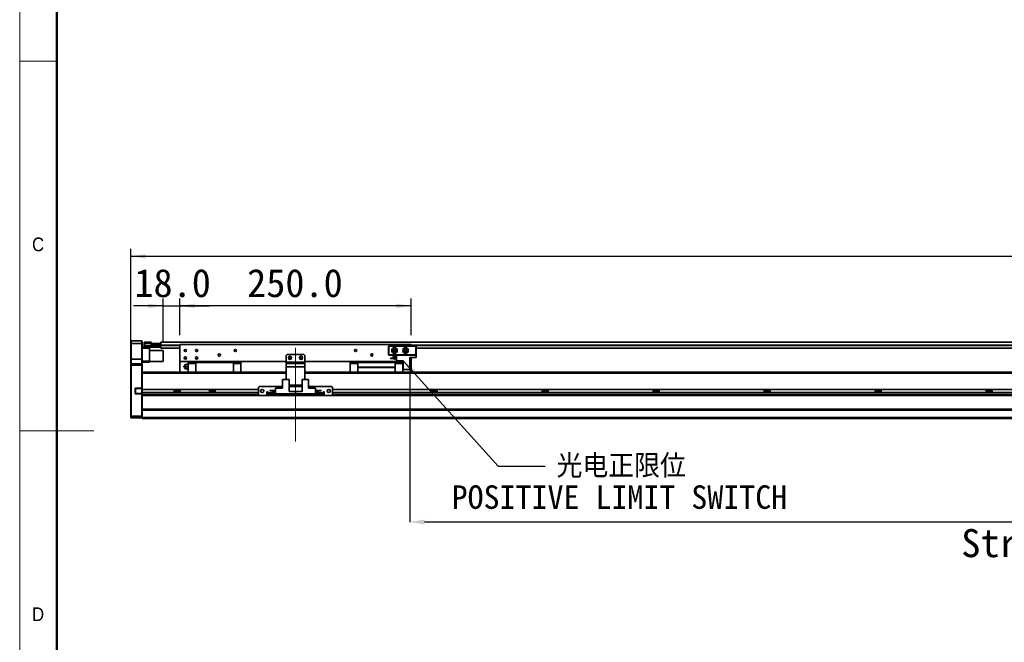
# Model space of a CAD drawing. Header units: millimetres. Extents: x 40 to 3320, y 40 to 2336.
# Tile 3 of 10: x 40 to 1105, y 959 to 1633. Entities that reach past the tile are written whole.
import ezdxf

# ---------------------------------------------------------------- set-up
doc = ezdxf.new("R2010")
doc.units = ezdxf.units.MM
doc.header["$LTSCALE"] = 8
doc.header["$PDSIZE"] = -1
doc.linetypes.add('CENTERX2', pattern=[20.32, 12.7, -2.54, 2.54, -2.54])
doc.layers.add('黑色实线', color=7, linetype='Continuous')
doc.styles.add('SLDTEXTSTYLE1', font='Gothic.ttf', dxfattribs={"width": 0.913})
doc.styles.add('SLDTEXTSTYLE8', font='txt')
doc.styles.add('SLDTEXTSTYLE9', font='txt', dxfattribs={"bigfont": 'bigfont'})
doc.dimstyles.new('SLDDIMSTYLE0', dxfattribs={"dimtxt": 30.4, "dimasz": 16, "dimexe": 0, "dimexo": 0.0625, "dimgap": 7.6, "dimtad": 2, "dimdec": 1, "dimrnd": 1e-09, "dimzin": 4, "dimdsep": 46, "dimtxsty": 'SLDTEXTSTYLE8', "dimsah": 1, "dimcen": 0.09, "dimadec": 0, "dimazin": 1, "dimtfac": 1, "dimtdec": 1, "dimtmove": 0, "dimatfit": 0, "dimfxl": 0, "dimfrac": 2, "dimtolj": 1, "dimtzin": 12, "dimarcsym": 0})
doc.dimstyles.new('SLDDIMSTYLE2', dxfattribs={"dimtxt": 0.18, "dimasz": 16, "dimexe": 0, "dimexo": 0.0625, "dimgap": 0, "dimtad": 0, "dimtih": 1, "dimtoh": 1, "dimdec": 0, "dimrnd": 1e-09, "dimzin": 0, "dimdsep": 46, "dimtxsty": 'Standard', "dimsah": 1, "dimcen": 0.09, "dimadec": 0, "dimazin": 0, "dimtfac": 16, "dimtdec": 0, "dimtofl": 0, "dimtmove": 0, "dimatfit": 3, "dimfxl": 0, "dimfrac": 2, "dimtolj": 1, "dimtzin": 0, "dimarcsym": 0})
doc.dimstyles.new('SLDDIMSTYLE5', dxfattribs={"dimtxt": 30.4, "dimasz": 16, "dimexe": 0, "dimexo": 0.0625, "dimgap": 7.6, "dimtad": 2, "dimdec": 1, "dimrnd": 1e-09, "dimzin": 4, "dimdsep": 46, "dimtxsty": 'SLDTEXTSTYLE8', "dimsah": 1, "dimcen": 0.09, "dimadec": 0, "dimazin": 1, "dimtfac": 1, "dimtdec": 1, "dimtofl": 0, "dimtmove": 0, "dimatfit": 3, "dimfxl": 0, "dimfrac": 2, "dimtolj": 1, "dimtzin": 12, "dimarcsym": 0})

# ---------------------------------------------------------------- blocks, each defined once
blk = doc.blocks.new('_D_21')
at = {"layer": '黑色实线'}
for p, q in [((160.2, 1269.2), (160.2, 1384.9)), ((2256.2, 1269.2), (2256.2, 1384.9)), ((160.2, 1376.9), (2256.2, 1376.9))]:
    blk.add_line(p, q, dxfattribs=at)
for points in [[(160.2, 1376.9), (176.2, 1374.5), (176.2, 1379.3)], [(2256.2, 1376.9), (2240.2, 1379.3), (2240.2, 1374.5)]]:
    blk.add_solid(points, dxfattribs=at)
at = {"layer": '黑色实线', "insert": (1164.7, 1416.8), "char_height": 30.4, "attachment_point": 1, "style": 'SLDTEXTSTYLE8'}
blk.add_mtext('2096.0', dxfattribs=at)
blk = doc.blocks.new('_D_22')
at = {"layer": '黑色实线'}
for p, q in [((195.2, 1284.9), (195.2, 1331.3)), ((213.2, 1291.7), (213.2, 1331.3)), ((195.2, 1323.3), (163.2, 1323.3)), ((195.2, 1323.3), (213.2, 1323.3)), ((213.2, 1323.3), (245.2, 1323.3))]:
    blk.add_line(p, q, dxfattribs=at)
for points in [[(195.2, 1323.3), (179.2, 1325.7), (179.2, 1320.9)], [(213.2, 1323.3), (229.2, 1320.9), (229.2, 1325.7)]]:
    blk.add_solid(points, dxfattribs=at)
at = {"layer": '黑色实线', "insert": (164, 1363.2), "char_height": 30.4, "attachment_point": 1, "style": 'SLDTEXTSTYLE8'}
blk.add_mtext('18.0', dxfattribs=at)
blk = doc.blocks.new('_D_23')
at = {"layer": '黑色实线'}
for p, q in [((213.2, 1291.7), (213.2, 1331.3)), ((463.2, 1291.7), (463.2, 1331.3)), ((463.2, 1323.3), (213.2, 1323.3))]:
    blk.add_line(p, q, dxfattribs=at)
for points in [[(213.2, 1323.3), (229.2, 1320.9), (229.2, 1325.7)], [(463.2, 1323.3), (447.2, 1325.7), (447.2, 1320.9)]]:
    blk.add_solid(points, dxfattribs=at)
at = {"layer": '黑色实线', "insert": (285.9, 1363.2), "char_height": 30.4, "attachment_point": 1, "style": 'SLDTEXTSTYLE8'}
blk.add_mtext('250.0', dxfattribs=at)
blk = doc.blocks.new('_D_26')
at = {"layer": 'Defpoints', "color": 0}
for p in [(461.7, 1254.5), (1921.7, 1251), (461.7, 1089.5)]:
    blk.add_point(p, dxfattribs=at)
at = {"layer": '黑色实线', "color": 0, "lineweight": -2}
for p, q in [((461.7, 1254.4), (461.7, 1089.5)), ((1921.7, 1250.9), (1921.7, 1089.5)), ((1905.7, 1089.5), (477.7, 1089.5))]:
    blk.add_line(p, q, dxfattribs=at)
at = {"layer": '黑色实线', "color": 0}
for points in [[(477.7, 1092.2), (477.7, 1086.8), (461.7, 1089.5)], [(1905.7, 1092.2), (1905.7, 1086.8), (1921.7, 1089.5)]]:
    blk.add_solid(points, dxfattribs=at)
at = {"layer": '黑色实线', "color": 0, "insert": (1213.2, 1081.9), "char_height": 30.4, "attachment_point": 2, "style": 'SLDTEXTSTYLE8'}
blk.add_mtext('\\A1;Stroke T=1460.0', dxfattribs=at)
blk = doc.blocks.new('SW_NOTE_9')
at = {"layer": '黑色实线', "color": 0, "char_height": 25.4, "attachment_point": 2}
for s, insert, style in [('光电正限位', (82.2, 13), 'SLDTEXTSTYLE9'), ('POSITIVE LIMIT SWITCH', (80.3, -20.6), 'SLDTEXTSTYLE8')]:
    blk.add_mtext(s, dxfattribs=dict(at, insert=insert, style=style))

msp = doc.modelspace()

# ---------------------------------------------------------------- linework, layer by layer
at = {"color": 7, "linetype": 'Continuous', "lineweight": 18}
for p, q in [((40, 2336), (40, 40)), ((80, 2296), (80, 80)), ((40, 1588), (80, 1588)), ((40, 1188), (120, 1188))]:
    msp.add_line(p, q, dxfattribs=at)
at = {"color": 7, "linetype": 'Continuous', "lineweight": 50}
msp.add_line((80, 2296), (80, 80), dxfattribs=at)
at = {"color": 7, "linetype": 'Continuous', "lineweight": 35}
for p, q in [((160.55, 1285.51), (160.25, 1285.21)), ((160.25, 1282.51), (160.25, 1285.21)), ((160.55, 1282.51), (160.25, 1282.51)), ((160.25, 1265.51), (160.25, 1282.51)), ((160.55, 1285.51), (160.55, 1282.51)), ((160.55, 1285.51), (171.95, 1285.51)), ((160.55, 1282.51), (160.55, 1265.51)), ((171.95, 1282.51), (160.55, 1282.51)), ((171.95, 1282.51), (171.95, 1285.51)), ((171.95, 1285.51), (172.25, 1285.21)), ((171.95, 1282.51), (172.25, 1282.51)), ((171.95, 1265.51), (171.95, 1282.51)), ((172.25, 1285.21), (172.25, 1282.51)), ((172.25, 1282.51), (172.25, 1265.51)), ((172.25, 1278.51), (175.05, 1278.51)), ((174.75, 1283.71), (175.05, 1284.01)), ((174.75, 1282.51), (174.75, 1283.71)), ((174.75, 1280.01), (174.75, 1282.51)), ((174.75, 1282.51), (175.05, 1282.51)), ((175.05, 1280.01), (174.75, 1280.01)), ((174.75, 1278.81), (174.75, 1280.01)), ((175.05, 1278.51), (174.75, 1278.81)), ((175.05, 1284.01), (175.05, 1282.51)), ((175.05, 1284.01), (182.25, 1284.01)), ((182.25, 1282.51), (175.05, 1282.51)), ((175.05, 1282.51), (175.05, 1280.01)), ((175.05, 1280.01), (192.45, 1280.01)), ((175.05, 1280.01), (175.05, 1278.51)), ((192.45, 1278.51), (175.05, 1278.51)), ((180.25, 1278.51), (180.25, 1277.51)), ((182.25, 1284.01), (182.25, 1282.51)), ((182.25, 1280.21), (182.25, 1282.51)), ((182.25, 1280.51), (192.45, 1280.51)), ((192.45, 1280.21), (182.25, 1280.21)), ((182.75, 1280.51), (182.75, 1280.71)), ((182.75, 1280.71), (183.25, 1280.71)), ((183.25, 1280.71), (183.25, 1282.71)), ((183.25, 1282.71), (183.75, 1282.71)), ((183.75, 1280.71), (183.25, 1280.71)), ((183.75, 1282.71), (183.75, 1280.71)), ((183.75, 1282.71), (192.75, 1282.71)), ((183.75, 1280.71), (192.75, 1280.71)), ((192.45, 1280.51), (192.45, 1280.21)), ((192.45, 1280.51), (192.75, 1280.21)), ((192.45, 1280.51), (192.75, 1280.51)), ((192.45, 1280.01), (192.45, 1280.21)), ((192.45, 1280.21), (192.75, 1280.21)), ((192.45, 1280.01), (192.75, 1280.01)), ((192.45, 1278.51), (192.45, 1280.01)), ((192.45, 1278.51), (192.75, 1278.81)), ((2223.75, 1283.86), (192.75, 1283.86)), ((192.75, 1283.86), (192.75, 1282.71)), ((192.75, 1280.71), (192.75, 1282.71)), ((192.75, 1282.71), (193.25, 1282.71)), ((192.75, 1280.86), (192.75, 1280.36)), ((192.75, 1280.36), (192.75, 1277.36)), ((193.25, 1282.71), (193.25, 1282.52)), ((463.25, 1281.51), (213.25, 1281.51)), ((213.25, 1281.51), (213.25, 1263.01)), ((438.75, 1279.71), (439.05, 1280.01)), ((438.75, 1270.31), (438.75, 1279.71)), ((439.05, 1279.59), (438.75, 1279.71)), ((439.05, 1280.01), (468.45, 1280.01)), ((439.05, 1280.01), (439.17, 1279.71)), ((439.17, 1279.71), (439.05, 1279.59)), ((439.05, 1279.59), (439.05, 1270.43)), ((468.32, 1279.71), (439.17, 1279.71)), ((463.25, 1281.51), (463.25, 1280.01)), ((468.45, 1280.01), (468.32, 1279.71)), ((468.45, 1279.59), (468.32, 1279.71)), ((468.45, 1280.01), (468.75, 1279.71)), ((468.75, 1279.71), (468.45, 1279.59)), ((468.45, 1270.43), (468.45, 1279.59)), ((468.75, 1279.71), (468.75, 1270.31)), ((180.25, 1277.51), (172.25, 1277.51)), ((180.25, 1277.51), (180.25, 1263.51)), ((194.95, 1275.01), (180.25, 1275.01)), ((213.25, 1277.36), (192.75, 1277.36)), ((195.25, 1274.71), (194.95, 1275.01)), ((194.95, 1263.01), (194.95, 1275.01)), ((195.25, 1274.71), (195.25, 1263.31)), ((329.25, 1270.51), (328.25, 1269.51)), ((328.25, 1269.51), (328.25, 1262.51)), ((347.25, 1270.51), (329.25, 1270.51)), ((348.25, 1269.51), (347.25, 1270.51)), ((348.25, 1269.51), (348.25, 1262.51)), ((439.05, 1270.43), (438.75, 1270.31)), ((439.05, 1270.01), (438.75, 1270.31)), ((439.05, 1270.43), (439.17, 1270.31)), ((439.17, 1270.31), (439.05, 1270.01)), ((447.25, 1270.01), (439.05, 1270.01)), ((439.17, 1270.31), (468.32, 1270.31)), ((443.45, 1268.71), (443.45, 1269.41)), ((443.45, 1269.41), (447.25, 1269.41)), ((443.45, 1268.71), (447.25, 1268.71)), ((446.47, 1266.76), (446.5, 1267.01)), ((447.25, 1263.81), (447.25, 1270.01)), ((447.25, 1270.01), (468.75, 1270.01)), ((461.75, 1254.51), (461.75, 1267.41)), ((468.75, 1267.41), (461.75, 1267.41)), ((463.25, 1267.41), (463.25, 1263.01)), ((468.32, 1270.31), (468.45, 1270.43)), ((468.32, 1270.31), (468.45, 1270.01)), ((468.75, 1270.31), (468.45, 1270.43)), ((468.75, 1270.31), (468.45, 1270.01)), ((1949.75, 1277.36), (468.75, 1277.36)), ((468.75, 1267.41), (468.75, 1270.01)), ((160.55, 1265.51), (160.25, 1265.51)), ((160.25, 1260.21), (160.25, 1265.51)), ((160.55, 1260.51), (160.25, 1260.21)), ((160.25, 1259.01), (160.25, 1260.21)), ((160.55, 1259.01), (160.25, 1259.01)), ((160.25, 1204.13), (160.25, 1259.01)), ((160.55, 1265.51), (160.55, 1260.51)), ((171.95, 1265.51), (160.55, 1265.51)), ((160.55, 1260.51), (160.55, 1259.01)), ((160.55, 1260.51), (171.95, 1260.51)), ((171.95, 1259.01), (160.55, 1259.01)), ((160.55, 1259.01), (160.55, 1204.01)), ((171.95, 1260.51), (171.95, 1265.51)), ((172.25, 1265.51), (171.95, 1265.51)), ((171.95, 1259.01), (171.95, 1260.51)), ((172.25, 1260.21), (171.95, 1260.51)), ((172.25, 1259.01), (171.95, 1259.01)), ((171.95, 1234.36), (171.95, 1259.01)), ((172.25, 1265.51), (172.25, 1260.21)), ((172.25, 1263.51), (180.25, 1263.51)), ((180.25, 1262.51), (172.25, 1262.51)), ((172.25, 1260.21), (172.25, 1259.01)), ((172.25, 1259.01), (172.25, 1251.16)), ((180.25, 1263.51), (180.25, 1262.51)), ((180.25, 1263.01), (194.95, 1263.01)), ((194.95, 1263.01), (195.25, 1263.31)), ((328.25, 1263.01), (213.25, 1263.01)), ((213.25, 1263.01), (213.25, 1251.51)), ((217.76, 1257.28), (217.76, 1257.74)), ((222.25, 1260.01), (219.93, 1260.01)), ((219.93, 1257.51), (222.25, 1257.51)), ((230.5, 1261.91), (222.25, 1261.91)), ((222.25, 1261.91), (222.25, 1260.96)), ((222.25, 1261.91), (222.25, 1260.01)), ((222.25, 1257.51), (222.25, 1261.91)), ((222.25, 1260.96), (230.5, 1260.96)), ((222.25, 1251.45), (222.25, 1260.96)), ((222.25, 1260.01), (222.25, 1260.96)), ((222.25, 1257.51), (222.25, 1254.31)), ((222.25, 1257.51), (222.25, 1253.51)), ((230.5, 1262.01), (230.5, 1263.01)), ((230.5, 1263.01), (230.5, 1262.8)), ((230.5, 1262.51), (230.5, 1262.8)), ((230.5, 1262.8), (230.5, 1262.51)), ((230.5, 1262.01), (230.5, 1259.51)), ((230.5, 1251.45), (230.5, 1262.01)), ((230.5, 1262.01), (271, 1262.01)), ((230.5, 1260.96), (230.5, 1261.91)), ((230.5, 1260.96), (230.5, 1251.45)), ((271, 1262.01), (271, 1263.01)), ((271, 1262.01), (271, 1251.45)), ((279.25, 1261.91), (271, 1261.91)), ((271, 1260.96), (279.25, 1260.96)), ((279.25, 1260.96), (279.25, 1261.91)), ((279.25, 1260.96), (279.25, 1251.45)), ((328.25, 1262.51), (348.25, 1262.51)), ((328.25, 1261.01), (328.25, 1262.51)), ((328.25, 1257.51), (328.25, 1261.01)), ((328.25, 1261.01), (348.25, 1261.01)), ((328.25, 1257.51), (328.25, 1243.71)), ((348.25, 1257.51), (328.25, 1257.51)), ((454.8, 1263.01), (348.25, 1263.01)), ((348.25, 1262.51), (348.25, 1261.01)), ((348.25, 1261.01), (348.25, 1257.51)), ((348.25, 1257.51), (348.25, 1243.71)), ((397.25, 1261.91), (397.25, 1260.96)), ((405.5, 1261.91), (397.25, 1261.91)), ((405.5, 1260.96), (397.25, 1260.96)), ((397.25, 1260.96), (397.25, 1251.45)), ((405.5, 1263.01), (405.5, 1262.01)), ((446, 1262.01), (405.5, 1262.01)), ((405.5, 1262.01), (405.5, 1257.01)), ((405.5, 1257.01), (446, 1257.01)), ((405.5, 1257.01), (405.5, 1256.71)), ((446, 1256.71), (405.5, 1256.71)), ((405.5, 1256.71), (405.5, 1251.45)), ((441.05, 1266.46), (441.05, 1266.76)), ((441.05, 1266.76), (447.25, 1266.76)), ((441.05, 1266.46), (447.25, 1266.46)), ((446, 1262.01), (446, 1263.01)), ((446, 1262.01), (446, 1257.01)), ((454.25, 1261.91), (446, 1261.91)), ((454.25, 1260.96), (446, 1260.96)), ((446, 1256.71), (446, 1257.01)), ((446, 1256.71), (446, 1251.45)), ((447.25, 1263.81), (454.8, 1263.81)), ((454.25, 1260.96), (454.25, 1261.91)), ((454.25, 1251.45), (454.25, 1260.96)), ((454.25, 1260.01), (454.8, 1260.01)), ((454.25, 1257.51), (454.8, 1257.51)), ((454.8, 1254.51), (454.8, 1263.81)), ((463.25, 1263.01), (461.75, 1263.01)), ((463.25, 1263.01), (463.25, 1251.51)), ((328.25, 1251.45), (172.25, 1251.45)), ((172.25, 1251.16), (172.25, 1250.45)), ((172.25, 1232.91), (172.25, 1250.45)), ((178.25, 1251.51), (222.25, 1251.51)), ((178.25, 1251.51), (178.25, 1251.45)), ((222.25, 1255.01), (219.93, 1255.01)), ((222.25, 1251.51), (222.25, 1255.01)), ((222.25, 1255.01), (222.25, 1253.51)), ((230.5, 1253.51), (230.5, 1251.51)), ((279.25, 1251.51), (328.25, 1251.51)), ((348.25, 1251.51), (397.25, 1251.51)), ((1921.75, 1251.45), (348.25, 1251.45)), ((454.8, 1255.01), (454.25, 1255.01)), ((454.25, 1251.51), (1921.75, 1251.51)), ((461.75, 1254.51), (454.8, 1254.51)), ((299.25, 1236.21), (298.25, 1235.21)), ((298.25, 1235.21), (298.25, 1227.21)), ((324.3, 1236.21), (299.25, 1236.21)), ((324.3, 1243.71), (324.3, 1234.41)), ((324.3, 1243.71), (331.25, 1243.71)), ((331.25, 1243.71), (331.25, 1230.81)), ((345.25, 1237.51), (331.25, 1237.51)), ((345.25, 1236.21), (331.25, 1236.21)), ((345.25, 1243.71), (345.25, 1230.81)), ((345.25, 1243.71), (352.2, 1243.71)), ((352.2, 1243.71), (352.2, 1234.41)), ((377.25, 1236.21), (352.2, 1236.21)), ((378.25, 1235.21), (377.25, 1236.21)), ((378.25, 1227.21), (378.25, 1235.21)), ((164.95, 1233.56), (164.95, 1228.86)), ((164.95, 1233.56), (165.25, 1233.56)), ((164.95, 1228.86), (165.25, 1228.86)), ((165.25, 1228.86), (165.25, 1233.56)), ((165.75, 1234.36), (165.75, 1234.06)), ((171.95, 1234.36), (165.75, 1234.36)), ((165.75, 1234.06), (171.82, 1234.06)), ((165.75, 1228.06), (165.75, 1228.36)), ((171.82, 1228.36), (165.75, 1228.36)), ((165.75, 1228.06), (171.95, 1228.06)), ((171.95, 1234.36), (171.82, 1234.06)), ((171.82, 1234.06), (171.95, 1234.06)), ((171.82, 1228.36), (171.95, 1228.06)), ((171.95, 1228.36), (171.82, 1228.36)), ((172.25, 1234.36), (171.95, 1234.36)), ((171.95, 1234.06), (172.25, 1234.36)), ((171.95, 1234.06), (171.95, 1228.36)), ((171.95, 1228.36), (172.25, 1228.06)), ((171.95, 1228.06), (172.25, 1228.06)), ((171.95, 1204.01), (171.95, 1228.06)), ((298.25, 1232.91), (172.25, 1232.91)), ((172.25, 1229.51), (172.25, 1232.91)), ((298.25, 1229.51), (172.25, 1229.51)), ((172.25, 1227.45), (172.25, 1229.51)), ((172.25, 1227.45), (172.25, 1226.74)), ((172.25, 1226.74), (172.25, 1211.16)), ((299.01, 1226.45), (172.25, 1226.45)), ((207.08, 1232.91), (207.08, 1229.51)), ((213.42, 1231.51), (207.08, 1231.51)), ((213.42, 1229.51), (213.42, 1232.91)), ((245.08, 1232.91), (245.08, 1229.51)), ((251.42, 1231.51), (245.08, 1231.51)), ((251.42, 1229.51), (251.42, 1232.91)), ((298.25, 1227.21), (299.25, 1226.21)), ((299.25, 1226.21), (307.25, 1226.21)), ((308.25, 1230.21), (307.25, 1230.21)), ((307.25, 1230.21), (307.25, 1226.21)), ((308.25, 1229.51), (307.25, 1229.51)), ((308.25, 1226.45), (307.25, 1226.45)), ((308.25, 1229.21), (308.25, 1230.21)), ((308.25, 1229.21), (308.25, 1228.21)), ((308.25, 1226.21), (308.25, 1228.21)), ((308.25, 1228.21), (309.25, 1228.21)), ((309.25, 1226.21), (308.25, 1226.21)), ((309.25, 1228.21), (309.25, 1226.21)), ((367.25, 1228.21), (309.25, 1228.21)), ((367.25, 1226.21), (309.25, 1226.21)), ((310.55, 1231.46), (310.55, 1231.76)), ((310.55, 1231.76), (316.75, 1231.76)), ((310.55, 1231.46), (316.75, 1231.46)), ((312.95, 1228.81), (312.95, 1229.51)), ((312.95, 1229.51), (316.75, 1229.51)), ((312.95, 1228.81), (316.75, 1228.81)), ((316.75, 1228.21), (316.75, 1234.41)), ((316.75, 1234.41), (324.3, 1234.41)), ((316.75, 1228.21), (338.25, 1228.21)), ((338.25, 1230.81), (331.25, 1230.81)), ((338.25, 1230.81), (338.25, 1228.21)), ((338.25, 1230.81), (345.25, 1230.81)), ((359.75, 1228.21), (338.25, 1228.21)), ((359.75, 1234.41), (352.2, 1234.41)), ((359.75, 1234.41), (359.75, 1228.21)), ((365.95, 1231.76), (359.75, 1231.76)), ((365.95, 1231.46), (359.75, 1231.46)), ((363.55, 1229.51), (359.75, 1229.51)), ((363.55, 1228.81), (359.75, 1228.81)), ((363.55, 1229.51), (363.55, 1228.81)), ((365.95, 1231.76), (365.95, 1231.46)), ((367.25, 1226.21), (367.25, 1228.21)), ((367.25, 1228.21), (368.25, 1228.21)), ((368.25, 1226.21), (367.25, 1226.21)), ((369.25, 1230.21), (368.25, 1230.21)), ((368.25, 1230.21), (368.25, 1229.21)), ((369.25, 1229.51), (368.25, 1229.51)), ((368.25, 1228.21), (368.25, 1229.21)), ((368.25, 1228.21), (368.25, 1226.21)), ((369.25, 1226.45), (368.25, 1226.45)), ((369.25, 1226.21), (369.25, 1230.21)), ((369.25, 1226.21), (377.25, 1226.21)), ((377.25, 1226.21), (378.25, 1227.21)), ((2039.01, 1226.45), (377.49, 1226.45)), ((2038.25, 1232.91), (378.25, 1232.91)), ((2038.25, 1229.51), (378.25, 1229.51)), ((485.08, 1232.91), (485.08, 1229.51)), ((491.42, 1231.51), (485.08, 1231.51)), ((491.42, 1229.51), (491.42, 1232.91)), ((605.08, 1232.91), (605.08, 1229.51)), ((611.42, 1231.51), (605.08, 1231.51)), ((611.42, 1229.51), (611.42, 1232.91)), ((725.08, 1232.91), (725.08, 1229.51)), ((731.42, 1231.51), (725.08, 1231.51)), ((731.42, 1229.51), (731.42, 1232.91)), ((845.08, 1232.91), (845.08, 1229.51)), ((851.42, 1231.51), (845.08, 1231.51)), ((851.42, 1229.51), (851.42, 1232.91)), ((965.08, 1232.91), (965.08, 1229.51)), ((971.42, 1231.51), (965.08, 1231.51)), ((971.42, 1229.51), (971.42, 1232.91)), ((1085.08, 1232.91), (1085.08, 1229.51)), ((1091.42, 1231.51), (1085.08, 1231.51)), ((1091.42, 1229.51), (1091.42, 1232.91)), ((160.25, 1202.31), (160.25, 1204.13)), ((160.25, 1204.13), (160.55, 1204.01)), ((160.55, 1204.01), (160.55, 1202.01)), ((160.55, 1204.01), (171.95, 1204.01)), ((172.25, 1204.13), (171.95, 1204.01)), ((171.95, 1202.01), (171.95, 1204.01)), ((2244.25, 1211.45), (172.25, 1211.45)), ((172.25, 1211.16), (172.25, 1210.45)), ((2244.25, 1210.45), (172.25, 1210.45)), ((172.25, 1202.51), (172.25, 1210.45)), ((160.25, 1202.31), (160.55, 1202.01)), ((171.95, 1202.01), (160.55, 1202.01)), ((172.25, 1202.31), (171.95, 1202.01)), ((2244.25, 1202.51), (172.25, 1202.51)), ((172.25, 1201.51), (172.25, 1202.51)), ((2244.25, 1201.51), (172.25, 1201.51))]:
    msp.add_line(p, q, dxfattribs=at)
at = {"color": 8, "linetype": 'Continuous', "lineweight": 35}
for p, q in [((213.25, 1280.86), (192.75, 1280.86)), ((213.25, 1280.36), (192.75, 1280.36)), ((1953.25, 1280.86), (463.25, 1280.86)), ((1953.25, 1280.36), (463.25, 1280.36)), ((328.25, 1250.45), (172.25, 1250.45)), ((1922.31, 1250.45), (348.25, 1250.45)), ((298.25, 1227.45), (172.25, 1227.45)), ((308.25, 1227.45), (307.25, 1227.45)), ((312.95, 1229.21), (308.25, 1229.21)), ((368.25, 1229.21), (363.55, 1229.21)), ((369.25, 1227.45), (368.25, 1227.45)), ((2038.25, 1227.45), (378.25, 1227.45))]:
    msp.add_line(p, q, dxfattribs=at)
at = {"color": 7, "linetype": 'Continuous', "lineweight": 35}
for centre, radius in [((445.25, 1275.01), 3), ((457.25, 1275.01), 3), ((219.25, 1275.01), 1.25), ((219.25, 1267.01), 1.25), ((231.25, 1275.01), 1.25), ((231.25, 1267.01), 1.25), ((255.75, 1270.01), 1.25), ((273.25, 1275.01), 1.25), ((332.25, 1267.01), 1.7), ((332.25, 1267.01), 1.25), ((344.25, 1267.01), 1.7), ((344.25, 1267.01), 1.25), ((403.25, 1275.01), 1.25), ((420.75, 1270.01), 1.25), ((445.25, 1275.01), 1.7), ((445.25, 1275.01), 1.25), ((457.25, 1275.01), 1.7), ((457.25, 1275.01), 1.25), ((302.25, 1231.21), 1.7), ((374.25, 1231.21), 1.7)]:
    msp.add_circle(centre, radius, dxfattribs=at)
for centre, radius, start, end in [((445.25, 1267.01), 1.25, 0, 191.53696), ((217.85, 1257.51), 0.25, 111.36458, 248.69453), ((220.75, 1257.51), 3, 123.36668, 175.56913), ((220.75, 1257.51), 3, 184.51433, 236.60291), ((445.25, 1267.01), 1.25, 206.10388, 333.89612), ((165.75, 1233.56), 0.8, 90, 180), ((165.75, 1228.86), 0.8, 180, 270), ((165.75, 1233.56), 0.5, 90, 180), ((165.75, 1228.86), 0.5, 180, 270)]:
    msp.add_arc(centre, radius, start, end, dxfattribs=at)
for points, knots in [([(219.93, 1257.51), (219.78, 1257.6), (219.47, 1257.79), (219.18, 1258.22), (219.06, 1258.7), (219.13, 1259.18), (219.38, 1259.62), (219.69, 1259.88), (219.89, 1259.99), (219.93, 1260.01)], [0, 0, 0, 0, 0.159712, 0.3194245, 0.4791334, 0.6388422, 0.7985539, 0.9582654, 1, 1, 1, 1]), ([(219.93, 1260.01), (219.78, 1260.01), (219.47, 1260.01), (219.19, 1260.01), (219.07, 1260.01), (219.1, 1260.01), (219.1, 1260.01)], [0, 0, 0, 0, 0.3186362, 0.6372708, 0.9559022, 1, 1, 1, 1]), ([(219.93, 1255.01), (219.78, 1255.1), (219.47, 1255.29), (219.18, 1255.72), (219.06, 1256.2), (219.13, 1256.68), (219.38, 1257.12), (219.69, 1257.38), (219.89, 1257.49), (219.93, 1257.51)], [0, 0, 0, 0, 0.1597121, 0.3194239, 0.4791334, 0.6388432, 0.7985537, 0.9582657, 1, 1, 1, 1]), ([(219.1, 1255.01), (219.11, 1255.01), (219.13, 1255.01), (219.39, 1255.01), (219.69, 1255.01), (219.89, 1255.01), (219.93, 1255.01)], [0, 0, 0, 0, 0.2763071, 0.5963382, 0.9163714, 1, 1, 1, 1])]:
    msp.add_open_spline(points, degree=3, knots=knots, dxfattribs=at)
at = {"layer": '黑色实线', "linetype": 'CENTERX2', "lineweight": 18}
msp.add_line((338.25, 1176.41), (338.25, 1286.01), dxfattribs=at)

# ---------------------------------------------------------------- block references
at = {"layer": '黑色实线', "color": 7}
msp.add_blockref('SW_NOTE_9', (608.13, 1149.75), dxfattribs=at)

# ---------------------------------------------------------------- texts
at = {"color": 7, "linetype": 'Continuous', "lineweight": 0, "char_height": 14.82, "attachment_point": 1, "style": 'SLDTEXTSTYLE1'}
for s, insert in [('C', (53.33, 1397.17)), ('D', (53.33, 997.17))]:
    msp.add_mtext(s, dxfattribs=dict(at, insert=insert))

# ---------------------------------------------------------------- dimensions: what is measured, and where the dimension line sits
at = {"layer": '黑色实线'}
for base, p1, p2, dimstyle, picture, middle in [((2256.25, 1376.9), (160.25, 1259.01), (2256.25, 1259.01), 'SLDDIMSTYLE5', '_D_21', (1224.07, 1376.9)), ((213.25, 1323.35), (195.25, 1274.71), (213.25, 1281.51), 'SLDDIMSTYLE0', '_D_22', (201.49, 1323.35)), ((213.25, 1323.35), (463.25, 1281.51), (213.25, 1281.51), 'SLDDIMSTYLE5', '_D_23', (334.33, 1323.35))]:
    dim = msp.add_linear_dim(base=base, p1=p1, p2=p2, dimstyle=dimstyle, dxfattribs=at)
    dim.commit()
    dim.dimension.update_dxf_attribs({"geometry": picture, "text_midpoint": middle, "dimtype": 160})
dim = msp.add_linear_dim(base=(461.75, 1089.51), p1=(1921.75, 1251.01), p2=(461.75, 1254.51), text='Stroke T=<>', dimstyle='SLDDIMSTYLE5', dxfattribs=at)
dim.commit()
dim.dimension.update_dxf_attribs({"geometry": '_D_26', "text_midpoint": (1213.18, 1089.51), "dimtype": 160})

# ---------------------------------------------------------------- leaders
at = {"layer": '黑色实线', "color": 7}
msp.add_leader([(454.8, 1263.81), (557.33, 1149.75), (608.13, 1149.75)], dimstyle='SLDDIMSTYLE2', dxfattribs=at)

doc.saveas('drawing.dxf')
